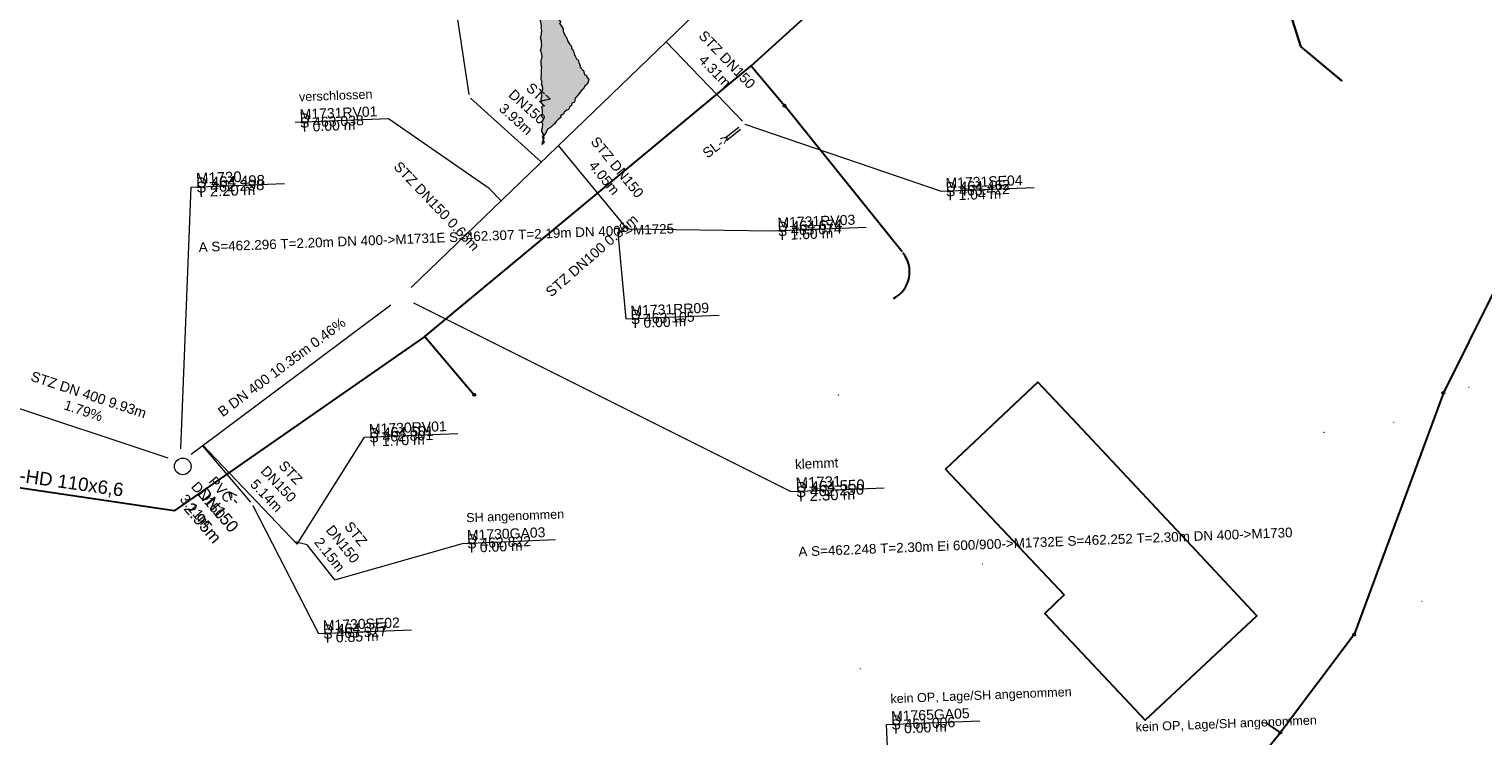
# Model space of a CAD drawing. Header units: metres. Extents: x 730549 to 731755, y 5527678 to 5528494.
# Tile 9 of 207: x 731490 to 731544, y 5527870 to 5527897. Entities that reach past the tile are written whole.
import ezdxf

# ---------------------------------------------------------------- set-up
doc = ezdxf.new("R2010")
doc.units = ezdxf.units.M
doc.header["$LTSCALE"] = 0.1
doc.header["$PDMODE"] = 1
doc.header["$PDSIZE"] = -2
doc.layers.add('3d Modell', color=7, linetype='Continuous', transparency=0.4)
for name, color, linetype in [('LA_Spielgeräte Planung', 7, 'Continuous'), ('Sparten Strom GEPLANT pdf', 7, 'Continuous'), ('Sparten_Glasfaserkabel', 7, 'Continuous'), ('Sparten_Kanal-aus dwg GRUPPE', 7, 'Continuous')]:
    doc.layers.add(name, color=color, linetype=linetype)
doc.styles.add('Arial', font='arial.ttf')
picture_1 = doc.add_image_def('image1.png', size_in_pixel=(2382, 1684))

# ---------------------------------------------------------------- blocks, each defined once
blk = doc.blocks.new('PDF-Seite')
at = {"color": 255, "linetype": 'Continuous', "lineweight": 9, "transparency": 33554687}
blk.add_wipeout([(0, 103.921), (293.918, 103.921), (293.918, -103.921), (0, -103.921)], dxfattribs=at)
at = {"transparency": 33554687}
image = blk.add_image(picture_1, insert=(0, -103.921), size_in_units=(293.918, 207.843), dxfattribs=at)
image.dxf.flags = 7
blk = doc.blocks.new('KA_STUTZR')
at = {"color": 7, "linetype": 'Continuous', "lineweight": 25, "transparency": 33554687}
for p in [(0, 0), (0.0005, 0)]:
    blk.add_line(p, (0, 0.0005), dxfattribs=at)
at = {"color": 7, "linetype": 'Continuous', "lineweight": 5, "transparency": 33554687}
blk.add_line((0, 0), (0.001, 0), dxfattribs=at)
at = {"color": 7, "linetype": 'Continuous', "transparency": 33554687}
blk.add_solid([(0, 0.0005), (0.0005, 0), (0, 0)], dxfattribs=at)
blk = doc.blocks.new('KA_STUTZL')
at = {"color": 7, "linetype": 'Continuous', "lineweight": 25, "transparency": 33554687}
for p in [(-0.0005, 0), (0, 0)]:
    blk.add_line(p, (0, 0.0005), dxfattribs=at)
at = {"color": 7, "linetype": 'Continuous', "lineweight": 5, "transparency": 33554687}
blk.add_line((0, 0), (-0.001, 0), dxfattribs=at)
at = {"color": 7, "linetype": 'Continuous', "transparency": 33554687}
blk.add_solid([(0, 0.0005), (-0.0005, 0), (0, 0)], dxfattribs=at)
blk = doc.blocks.new('KA_STUTZO')
at = {"color": 7, "linetype": 'Continuous', "lineweight": 5, "transparency": 33554687}
blk.add_line((0, 0), (0, 0), dxfattribs=at)
blk.add_line((0, 0), (0, 0), dxfattribs=at)
blk = doc.blocks.new('KA_STUTZU')
at = {"color": 7, "linetype": 'Continuous', "lineweight": 5, "transparency": 33554687}
blk.add_line((0, 0), (0, 0), dxfattribs=at)
blk.add_line((0, 0), (0, 0), dxfattribs=at)
blk = doc.blocks.new('Ka_stxt_BG_H')
at = {"color": 206, "linetype": 'Continuous', "lineweight": 13, "true_color": 0x660066, "transparency": 33554687}
blk.add_point((0, 0), dxfattribs=at)
at = {"color": 0, "flags": 1}
for tag in ['NAME', 'Z_HIGH', 'Z_LOW', 'DZ', 'RES1', 'RES2', 'RES3', 'RES4', 'RES5', 'RES6', 'BEMERKUNG']:
    blk.add_attdef(tag, (0, 0), '', height=0.00018, dxfattribs=at)
blk = doc.blocks.new('KA_SE_30x50')
at = {"color": 7, "linetype": 'Continuous', "lineweight": 25, "transparency": 33554687}
for p, q in [((0.00025, 0.00015), (-0.00025, 0.00015)), ((-0.00025, 0.00015), (-0.00025, -0.00015)), ((0.00025, -0.00015), (0.00025, 0.00015)), ((-0.00025, -0.00015), (0.00025, -0.00015))]:
    blk.add_line(p, q, dxfattribs=at)
at = {"color": 7, "linetype": 'Continuous', "lineweight": 5, "transparency": 33554687}
for p, q in [((-0.000125, -0.0001), (-0.000125, 0.0001)), ((0, -0.0001), (0, 0.0001)), ((0.000125, -0.0001), (0.000125, 0.0001))]:
    blk.add_line(p, q, dxfattribs=at)
blk = doc.blocks.new('Ka_stxt_BG_HA')
at = {"color": 206, "linetype": 'Continuous', "lineweight": 13, "true_color": 0x660066, "transparency": 33554687}
blk.add_point((0, 0), dxfattribs=at)
at = {"color": 0, "flags": 1}
for tag in ['NAME', 'Z_HIGH', 'Z_LOW', 'DZ', 'RES1', 'RES2', 'RES3', 'RES4', 'RES5', 'RES6', 'BEMERKUNG']:
    blk.add_attdef(tag, (0, 0), '', height=0.00018, dxfattribs=at)
blk = doc.blocks.new('khpfeil')
at = {"color": 7, "linetype": 'Continuous', "lineweight": 25, "transparency": 33554687}
blk.add_line((0, 0), (0, 0), dxfattribs=at)
blk.add_line((0, 0), (0, 0), dxfattribs=at)
blk.add_line((0, 0), (0, 0), dxfattribs=at)
blk.add_line((0, 0), (0, 0), dxfattribs=at)
blk = doc.blocks.new('SG')
at = {"color": 7, "linetype": 'Continuous', "lineweight": 25, "transparency": 33554687}
for p, q in [((0.0007, 0.0007), (-0.0007, 0.0007)), ((-0.0007, 0.0007), (-0.0007, -0.0007)), ((0, 0.00245), (-0.0005, 0.00145)), ((-0.0005, 0.00145), (0.0005, 0.00145)), ((0.0005, 0.00145), (0, 0.00245)), ((0, 0.00145), (0, 0.0007)), ((0.0007, -0.0007), (0.0007, 0.0007)), ((-0.0007, -0.0007), (0.0007, -0.0007)), ((0, -0.0007), (0, -0.002))]:
    blk.add_line(p, q, dxfattribs=at)
at = {"color": 7, "linetype": 'Continuous', "lineweight": 5, "transparency": 33554687}
blk.add_point((0, 0), dxfattribs=at)
blk = doc.blocks.new('SU')
at = {"color": 7, "linetype": 'Continuous', "lineweight": 25, "transparency": 33554687}
for p, q in [((-0.00075, 0.00075), (0.00075, 0.00075)), ((-0.00075, 0), (0.00075, 0)), ((-0.00075, -0.00075), (0.00075, -0.00075))]:
    blk.add_line(p, q, dxfattribs=at)
for centre, start, end in [((-0.00075, 0), 90, 270), ((0.00075, 0), 270, 90)]:
    blk.add_arc(centre, 0.00075, start, end, dxfattribs=at)
at = {"color": 7, "linetype": 'Continuous', "lineweight": 5, "transparency": 33554687}
blk.add_point((0, 0), dxfattribs=at)
blk = doc.blocks.new('Gruppe')
at = {"color": 211, "linetype": 'Continuous', "lineweight": 5, "true_color": 0xff7fff, "transparency": 33554687}
for p, q in [((-1035.588, -374.759, -30.942), (-1011.762, -351.788, -30.942)), ((-1027.492, -372.555, -30.116), (-1030.056, -369.426, -30.116)), ((-1032.663, -371.036, -30.152), (-1032.215, -371.507, -30.152)), ((-1043.839, -380.999, -30.894), (-1036.348, -375.405, -30.894)), ((-1053.188, -378.325, -30.723), (-1044.714, -381.141, -30.723)), ((-1039.858, -384.378, -30.389), (-1043.401, -380.672, -30.389))]:
    blk.add_line(p, q, dxfattribs=at)
at = {"color": 150, "linetype": 'Continuous', "lineweight": 30, "true_color": 0x007fff, "transparency": 33554687}
for p, q in [((-1022.834, -366.441, -493.19), (-1011.371, -356.029, -493.19)), ((-1035.07, -376.592, -493.19), (-1022.834, -366.441, -493.19)), ((-1022.834, -366.441, -493.19), (-1021.587, -367.932, -493.19)), ((-1017.182, -373.418, -493.19), (-1021.587, -367.932, -493.19)), ((-994.949, -374.829, -493.19), (-996.883, -378.702, -493.19)), ((-1035.07, -376.592, -493.19), (-1044.468, -383.125, -493.19)), ((-1035.07, -376.592, -493.19), (-1033.221, -378.781, -493.19)), ((-996.883, -378.702, -493.19), (-1000.228, -387.77, -493.19)), ((-1044.468, -383.125, -493.19), (-1052.432, -381.948, -493.19)), ((-1000.228, -387.77, -493.19), (-1002.996, -391.443, -493.19)), ((-1002.996, -391.443, -493.19), (-1003.516, -391.095, -493.19)), ((-1009.373, -399.213, -493.19), (-1002.996, -391.443, -493.19))]:
    blk.add_line(p, q, dxfattribs=at)
at = {"color": 161, "linetype": 'Continuous', "lineweight": 5, "true_color": 0x7f9fff, "transparency": 33554687}
for p, q in [((-1023.166, -368.515, -29.768), (-1026.025, -365.539, -29.768)), ((-1033.356, -367.654, -29.038), (-1030.703, -370.05, -29.038)), ((-1027.831, -372.718, -30.085), (-1027.556, -372.478, -30.085)), ((-1041.601, -382.801, -29.663), (-1043.407, -380.677, -29.663)), ((-1041.601, -382.801, -30.372), (-1043.407, -380.677, -30.372))]:
    blk.add_line(p, q, dxfattribs=at)
at = {"color": 161, "linetype": 'Continuous', "lineweight": 20, "true_color": 0x7f9fff, "transparency": 33554687}
for p, q in [((-1023.298, -368.748, -33.243), (-1023.815, -369.158, -33.243)), ((-1023.235, -368.826, -33.243), (-1023.753, -369.237, -33.243))]:
    blk.add_line(p, q, dxfattribs=at)
at = {"color": 176, "linetype": 'Continuous', "lineweight": 18, "true_color": 0x00007f, "transparency": 33554687, "flags": 128}
for points in [[(-1033.412, -367.515), (-1034.329, -361.469), (-1030.832, -361.332)], [(-1023.071, -368.631), (-1015.719, -371.143), (-1012.222, -371.005)], [(-1041.518, -382.926), (-1039.067, -387.731), (-1035.569, -387.593)]]:
    blk.add_lwpolyline(points, dxfattribs=at)
at = {"color": 7, "linetype": 'Continuous', "lineweight": 9, "transparency": 33554687, "flags": 128}
for points in [[(-1032.663, -371.036), (-1036.44, -368.426), (-1039.937, -368.564)], [(-1044.22, -380.799), (-1043.835, -370.986), (-1040.338, -370.849)], [(-1027.831, -372.718), (-1027.533, -375.929), (-1024.036, -375.792)], [(-1027.492, -372.555), (-1022.02, -372.625), (-1018.522, -372.488)], [(-1035.5, -375.329), (-1021.349, -382.407), (-1017.851, -382.27)], [(-1039.858, -384.378), (-1037.339, -380.367), (-1033.842, -380.23)], [(-1038.448, -385.711), (-1033.667, -384.348), (-1030.17, -384.21)], [(-1017.448, -398.054), (-1017.76, -391.136), (-1014.263, -390.999)]]:
    blk.add_lwpolyline(points, dxfattribs=at)
at = {"color": 211, "linetype": 'Continuous', "lineweight": 5, "true_color": 0xff7fff, "transparency": 33554687, "flags": 128}
blk.add_lwpolyline([(-1038.448, -385.711), (-1039.48, -384.399), (-1039.945, -384.287)], dxfattribs=at)
at = {"color": 150, "linetype": 'Continuous', "lineweight": 30, "true_color": 0x007fff, "transparency": 33554687}
for centre in [(-1021.587, -367.932, -493.19), (-1033.221, -378.781, -493.19), (-996.883, -378.702, -493.19), (-1000.228, -387.77, -493.19), (-1002.996, -391.443, -493.19)]:
    blk.add_circle(centre, 0.04, dxfattribs=at)
at = {"color": 212, "linetype": 'Continuous', "lineweight": 9, "true_color": 0xcc00cc, "transparency": 33554687}
blk.add_circle((-1044.15, -381.463, -28.692), 0.312, dxfattribs=at)
at = {"color": 150, "linetype": 'Continuous', "lineweight": 30, "true_color": 0x007fff, "transparency": 33554687}
blk.add_arc((-1018.024, -374.169, -493.19), 1.129, 297.3994, 39.4848, dxfattribs=at)
at = {"color": 30, "true_color": 0xff7f00, "transparency": 33554687, "xscale": 0.5, "yscale": 0.5, "zscale": 0.5}
for name, p, rotation in [('KA_STUTZO', (-1026.017, -365.531, -493.19), 133.9530794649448), ('KA_STUTZU', (-1030.048, -369.418, -493.19), 133.9530794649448), ('KA_STUTZO', (-1030.696, -370.043, -493.19), 133.9530794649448), ('KA_STUTZU', (-1032.207, -371.5, -493.19), 133.9530794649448), ('KA_STUTZL', (-1027.265, -372.951, -493.19), 39.33352368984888), ('KA_STUTZO', (-1043.4, -380.671, -493.19), 126.7519825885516), ('KA_STUTZR', (-1043.28, -380.831, -493.19), 306.7519825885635), ('KA_STUTZR', (-1039.901, -384.224, -493.19), 43.70834618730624)]:
    blk.add_blockref(name, p, dxfattribs=dict(at, rotation=rotation))
at = {"color": 5, "true_color": 0x0000ff, "transparency": 33554687, "rotation": 2.251158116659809}
for name, p, xscale, yscale, zscale in [('SG', (-1022.834, -366.441, -493.19), 0.17, 0.17, 0.17), ('SG', (-1035.07, -376.592, -493.19), 0.17, 0.17, 0.17), ('SU', (-1003.516, -391.095, -493.19), 0.25, 0.25, 0.25)]:
    blk.add_blockref(name, p, dxfattribs=dict(at, xscale=xscale, yscale=yscale, zscale=zscale))
at = {"color": 161, "true_color": 0x7f9fff, "transparency": 33554687, "xscale": 1.5, "yscale": 1.5, "zscale": 1.5}
for p, rotation in [((-1024.595, -367.027, -493.19), 43.85241425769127), ((-1032.029, -368.852, -493.19), 227.9198618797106), ((-1042.504, -381.739, -493.19), 40.39107271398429)]:
    blk.add_blockref('khpfeil', p, dxfattribs=dict(at, rotation=rotation))
at = {"color": 160, "true_color": 0x003fff, "transparency": 33554687}
for p, rotation in [((-1033.412, -367.515, -493.19), 22.05257951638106), ((-1023.071, -368.631, -493.19), 39.14964012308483), ((-1041.518, -382.926, -493.19), 33.75237769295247)]:
    blk.add_blockref('KA_SE_30x50', p, dxfattribs=dict(at, rotation=rotation))
at = {"color": 216, "true_color": 0x7f007f, "transparency": 33554687, "rotation": 2.251158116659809}
for name, p, xscale, yscale, zscale in [('Ka_stxt_BG_HA', (-1040.521, -368.024, -493.19), 0.375, 0.375, 0.375), ('Ka_stxt_BG_H', (-1044.459, -370.41, -493.19), 0.4, 0.4, 0.4), ('Ka_stxt_BG_HA', (-1022.604, -372.085, -493.19), 0.375, 0.375, 0.375), ('Ka_stxt_BG_HA', (-1037.924, -379.827, -493.19), 0.375, 0.375, 0.375), ('Ka_stxt_BG_H', (-1021.972, -381.831, -493.19), 0.4, 0.4, 0.4), ('Ka_stxt_BG_HA', (-1034.251, -383.808, -493.19), 0.375, 0.375, 0.375), ('Ka_stxt_BG_HA', (-1018.345, -390.596, -493.19), 0.375, 0.375, 0.375)]:
    blk.add_blockref(name, p, dxfattribs=dict(at, xscale=xscale, yscale=yscale, zscale=zscale))
at = {"color": 176, "true_color": 0x00007f, "transparency": 33554687, "xscale": 0.375, "yscale": 0.375, "zscale": 0.375, "rotation": 2.251158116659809}
for p in [(-1016.303, -370.603, -493.19), (-1028.117, -375.389, -493.19), (-1039.651, -387.191, -493.19)]:
    blk.add_blockref('Ka_stxt_BG_HA', p, dxfattribs=at)
at = {"color": 211, "true_color": 0xff7fff, "transparency": 33554687}
for p, xscale, yscale, zscale, rotation in [((-1028.774, -370.99, -493.19), 1.5, 1.5, 1.5, 39.33352368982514), ((-1032.438, -371.271, -493.19), 1.5, 1.5, 1.5, 223.5116547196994), ((-1040.093, -378.202, -493.19), 4, 4, 4, 306.7519825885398), ((-1041.63, -382.525, -493.19), 1.5, 1.5, 1.5, 43.70834618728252), ((-1039.112, -384.867, -493.19), 1.5, 1.5, 1.5, 38.18771403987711)]:
    blk.add_blockref('khpfeil', p, dxfattribs=dict(at, xscale=xscale, yscale=yscale, zscale=zscale, rotation=rotation))
at = {"color": 161, "true_color": 0x7f9fff, "transparency": 33554687, "rotation": 311.1317110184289}
blk.add_blockref('khpfeil', (-1027.694, -372.598, -493.19), dxfattribs=at)
at = {"color": 176, "true_color": 0x00007f, "transparency": 33554687, "attachment_point": 8, "line_spacing_factor": 1.002187, "style": 'Arial'}
for s, insert, char_height, width, rotation in [('STZ DN150 4.31m', (-1024.334, -366.775, -30.01), 0.37568, 3.301, 313.8525), ('STZ DN150 3.93m', (-1031.787, -368.583, -29.885), 0.37568, 2.57143, 317.92), ('PVC DN150 3.11m', (-1043.816, -383.265, -492.59), 0.37568, 1.948, 310.3913), ('<- DN150 2.95m', (-1043.574, -383.732, -30.154), 0.45082, 2.231, 310.3913)]:
    blk.add_mtext(s, dxfattribs=dict(at, insert=insert, char_height=char_height, width=width, rotation=rotation))
at = {"color": 7, "transparency": 33554687, "attachment_point": 1, "rotation": 2.2512, "line_spacing_factor": 0.25, "style": 'Arial'}
for s, insert, char_height in [('verschlossen', (-1039.8, -367.436, -493.19), 0.33812), ('M1731RV01\\PD \\PS 463.038\\PT 0.00 m', (-1039.775, -368.072, -493.19), 0.3757), ('M1730\\PD 464.498\\PS 462.298\\PT 2.20 m', (-1043.663, -370.462, -28.71), 0.4007), ('M1731SE04\\PD 464.462\\PS 463.422\\PT 1.04 m', (-1015.557, -370.651, -28.728), 0.3757), ('M1731RV03\\PD 464.674\\PS 463.074\\PT 1.60 m', (-1021.858, -372.134, -28.516), 0.3757), ('A S=462.296 T=2.20m DN 400->M1731E S=462.307 T=2.19m DN 400->M1725', (-1043.561, -373.06, -28.71), 0.36066), ('M1731RR09\\PD \\PS 463.105\\PT 0.00 m', (-1027.371, -375.438, -493.19), 0.3757), ('M1730RV01\\PD 464.501\\PS 462.801\\PT 1.70 m', (-1037.177, -379.876, -28.689), 0.3757), ('klemmt', (-1021.202, -381.203, -28.64), 0.3607), ('M1731\\PD 464.550\\PS 462.250\\PT 2.30 m', (-1021.176, -381.883, -28.64), 0.4007), ('SH angenommen', (-1033.53, -383.219, -493.19), 0.33812), ('M1730GA03\\PD \\PS 462.822\\PT 0.00 m', (-1033.505, -383.856, -493.19), 0.3757), ('A S=462.248 T=2.30m Ei 600/900->M1732E S=462.252 T=2.30m DN 400->M1730', (-1021.074, -384.481, -28.64), 0.36066), ('M1730SE02\\PD 464.377\\PS 463.527\\PT 0.85 m', (-1038.905, -387.239, -28.813), 0.3757), ('kein OP, Lage/SH angenommen', (-1017.623, -390.008, -493.19), 0.33812), ('M1765GA05\\PD \\PS 461.006\\PT 0.00 m', (-1017.598, -390.645, -493.19), 0.3757), ('kein OP, Lage/SH angenommen', (-1008.43, -391.069, -30.193), 0.33812)]:
    blk.add_mtext(s, dxfattribs=dict(at, insert=insert, char_height=char_height))
at = {"color": 216, "true_color": 0x7f007f, "transparency": 33554687, "char_height": 0.37568, "attachment_point": 8, "line_spacing_factor": 1.002187, "style": 'Arial'}
for s, insert, width, rotation in [('STZ DN150 4.05m', (-1028.493, -370.761, -30.171), 3.236, 309.3336), ('B DN 400 10.35m 0.46%', (-1040.325, -377.892, -30.916), 7.287, 36.7518), ('STZ DN 400 9.93m 1.79%', (-1047.938, -379.553, -30.816), 5.59821, 341.6169), ('STZ DN150 5.14m', (-1041.151, -382.691, -30.579), 2.57143, 313.7082), ('STZ DN150 2.15m', (-1038.792, -384.89, -30.627), 1.653, 308.5928)]:
    blk.add_mtext(s, dxfattribs=dict(at, insert=insert, width=width, rotation=rotation))
at = {"color": 176, "true_color": 0x00007f, "transparency": 33554687, "style": 'Arial'}
for s, insert, char_height, attachment_point, rotation, line_spacing_factor in [('SL->', (-1024.707, -369.632, -578.706), 0.3757, 1, 38.284, 0.25), ('STZ DN100 0.36m', (-1028.686, -373.698, -28.712), 0.37568, 8, 41.1315, 1.002187)]:
    blk.add_mtext(s, dxfattribs=dict(at, insert=insert, char_height=char_height, attachment_point=attachment_point, rotation=rotation, line_spacing_factor=line_spacing_factor))
at = {"color": 216, "true_color": 0x7f007f, "transparency": 33554687, "insert": (-1034.768, -371.837, -30.157), "char_height": 0.37568, "attachment_point": 8, "rotation": 313.5116, "line_spacing_factor": 1.002187, "style": 'Arial'}
blk.add_mtext('STZ DN150 0.65m', dxfattribs=at)
at = {"color": 5, "true_color": 0x0000ff, "transparency": 33554687, "insert": (-1051.152, -381.412, -493.19), "char_height": 0.50091, "attachment_point": 1, "rotation": 351.8613, "line_spacing_factor": 0.25, "style": 'Arial'}
blk.add_mtext('PE-HD 110x6,6', dxfattribs=at)
blk = doc.blocks.new('Gruppe-1')
at = {"color": 7, "transparency": 33554687}
blk.add_blockref('Gruppe', (0, 0), dxfattribs=at)
blk = doc.blocks.new('Gebaeudepunktaydf')
at = {"color": 7, "linetype": 'Continuous', "lineweight": 25, "transparency": 33554687}
blk.add_circle((0, 0), 0.0003, dxfattribs=at)
blk = doc.blocks.new('ABM_1110sadf')
at = {"color": 7, "linetype": 'Continuous', "lineweight": 25, "transparency": 33554687, "flags": 128}
blk.add_lwpolyline([(-0.001, -0.001), (0.001, -0.001), (0.001, 0.001), (-0.001, 0.001), (-0.001, -0.001)], dxfattribs=at)
blk = doc.blocks.new('Gruppe-2')
at = {"color": 7, "linetype": 'Continuous', "lineweight": 30, "transparency": 33554687, "flags": 128}
blk.add_lwpolyline([(-1015.554, -381.565), (-1011.104, -386.285), (-1011.824, -386.975), (-1008.064, -390.985), (-1003.874, -387.065), (-1006.144, -384.645), (-1010.604, -379.875), (-1012.084, -378.305), (-1015.554, -381.565)], dxfattribs=at)
at = {"color": 253, "true_color": 0xadadad, "transparency": 33554687}
for name, p in [('Gebaeudepunktaydf', (-1012.084, -378.305, -520.142)), ('Gebaeudepunktaydf', (-1019.564, -378.785, -520.142)), ('Gebaeudepunktaydf', (-995.924, -378.495, -520.142)), ('Gebaeudepunktaydf', (-1010.604, -379.875, -520.142)), ('ABM_1110sadf', (-998.754, -379.815, -520.142)), ('Gebaeudepunktaydf', (-1001.364, -380.185, -520.142)), ('Gebaeudepunktaydf', (-1015.554, -381.565, -520.142)), ('Gebaeudepunktaydf', (-1006.144, -384.645, -520.142)), ('Gebaeudepunktaydf', (-1014.154, -385.125, -520.142)), ('Gebaeudepunktaydf', (-1011.104, -386.285, -520.142)), ('Gebaeudepunktaydf', (-1011.824, -386.975, -520.142)), ('ABM_1110sadf', (-997.694, -386.525, -520.142)), ('Gebaeudepunktaydf', (-1003.874, -387.065, -520.142)), ('Gebaeudepunktaydf', (-1018.744, -389.045, -520.142)), ('Gebaeudepunktaydf', (-1008.064, -390.985, -520.142))]:
    blk.add_blockref(name, p, dxfattribs=at)
at = {"color": 253, "true_color": 0xadadad, "transparency": 33554687, "insert": (-997.414, -381.895, -520.142), "char_height": 0.001, "attachment_point": 5, "line_spacing_factor": 0.25, "style": 'Arial'}
blk.add_mtext('27', dxfattribs=at)
at = {"color": 94, "true_color": 0x009900, "transparency": 33554687, "char_height": 0.000717, "attachment_point": 1, "rotation": 15.7922, "line_spacing_factor": 0.25, "style": 'Arial'}
for s, insert in [('SRV7-', (-1001.035, -390.58, -520.142)), ('44 m Uberdeckung 0.6m', (-1000.762, -391.542, -520.142))]:
    blk.add_mtext(s, dxfattribs=dict(at, insert=insert))
blk = doc.blocks.new('Site Model Opacity Container')
at = {"color": 255, "linetype": 'Continuous', "lineweight": 5, "transparency": 33554585}
blk.add_wipeout([(-902.089, -384.516), (-896.561, -388.799), (-893.564, -391.703), (-885.114, -401.015), (-850.08, -459.012), (-849.968, -459.396), (-850.839, -465.338), (-853.983, -465.958), (-902.175, -472.837), (-946.175, -476.837), (-962.175, -476.837), (-998.175, -420.837), (-998.362, -413.454), (-991.275, -397.622), (-990.069, -396.546)], dxfattribs=at)
blk = doc.blocks.new('Geländemodell (2D)')
at = {"color": 31, "true_color": 0xe0cb9d, "transparency": 33554687}
blk.add_blockref('Site Model Opacity Container', (0, 0), dxfattribs=at)
at = {"color": 0, "flags": 1}
for tag in ['IFC_UUID', 'instanceID']:
    blk.add_attdef(tag, (-998.522, -476.837), '', height=0.00018, dxfattribs=at)
blk = doc.blocks.new('Symbollinie Classic')
at = {"linetype": 'Continuous', "lineweight": 0, "transparency": 33554585}
blk.add_hatch(color=55, dxfattribs=at).paths.add_polyline_path([(0, 0), (-0.025, -0.018), (0.006, 0.123), (0.027, 0.148), (0.002, 0.26), (0.022, 0.362), (-0.031, 0.466), (-0.043, 0.546), (-0.017, 0.624), (0.002, 0.751), (-0.049, 0.809), (0.012, 0.875), (0.01, 0.969), (-0.049, 1.035), (-0.011, 1.127), (-0.008, 1.27), (-0.039, 1.387), (0.015, 1.434), (-0.031, 1.532), (-0.049, 1.608), (-0.059, 1.721), (-0.021, 1.818), (-0.05, 1.85), (-0.027, 1.981), (-0.001, 2.063), (-0.013, 2.176), (-0.044, 2.236), (-0.026, 2.328), (-0.064, 2.409), (-0.068, 2.494), (-0.052, 2.591), (-0.051, 2.662), (-0.05, 2.834), (-0.025, 2.881), (-0.061, 2.934), (-0.058, 3.089), (-0.065, 3.156), (-0.04, 3.2), (-0.027, 3.289), (-0.054, 3.422), (-0.087, 3.494), (-0.06, 3.579), (-0.032, 3.719), (-0.045, 3.764), (-0.044, 3.874), (-0.085, 3.979), (-0.057, 4.058), (-0.044, 4.146), (-0.035, 4.258), (-0.062, 4.356), (-0.055, 4.414), (-0.062, 4.502), (-0.09, 4.633), (-0.072, 4.708), (-0.08, 4.747), (-0.107, 4.868), (-0.077, 4.968), (-0.048, 5.083), (-0.114, 5.121), (-0.089, 5.202), (-0.139, 5.316), (-0.108, 5.372), (-0.126, 5.494), (-0.174, 5.597), (-0.148, 5.642), (-0.136, 5.795), (-0.168, 5.886), (-0.153, 5.973), (-0.218, 5.998), (-0.222, 6.076), (-0.17, 6.201), (-0.222, 6.26), (-0.198, 6.407), (-0.212, 6.431), (-0.265, 6.594), (-0.258, 6.692), (-0.256, 6.766), (-0.27, 6.809), (-0.266, 6.887), (-0.266, 7.04), (-0.304, 7.123), (-0.348, 7.204), (-0.347, 7.282), (-0.316, 7.395), (-0.338, 7.451), (-0.357, 7.501), (-0.329, 7.638), (-0.39, 7.678), (-0.329, 7.795), (-0.348, 7.912), (-0.385, 7.949), (-0.343, 8.071), (-0.39, 8.208), (-0.404, 8.258), (-0.363, 8.331), (-0.383, 8.417), (-0.401, 8.546), (-0.377, 8.621), (-0.347, 8.747), (-0.41, 8.8), (-0.401, 8.874), (-0.341, 8.982), (-0.394, 9.086), (-0.349, 9.151), (-0.391, 9.285), (-0.352, 9.361), (-0.411, 9.459), (-0.405, 9.559), (-0.405, 9.612), (-0.425, 9.665), (-0.364, 9.755), (-0.383, 9.918), (-0.368, 9.987), (-0.427, 10.029), (-0.359, 10.142), (-0.371, 10.248), (-0.373, 10.3), (-0.406, 10.408), (-0.387, 10.555), (-0.43, 10.632), (-0.378, 10.706), (-0.406, 10.767), (-0.407, 10.863), (-0.443, 10.958), (-0.464, 11.074), (-0.45, 11.144), (-0.466, 11.268), (-0.524, 11.283), (-0.506, 11.386), (-0.525, 11.505), (-0.526, 11.613), (-0.556, 11.636), (-0.53, 11.723), (-0.552, 11.841), (-0.609, 11.974), (-0.551, 12.04), (-0.594, 12.106), (-0.579, 12.192), (-0.58, 12.261), (-0.609, 12.376), (-0.574, 12.491), (-0.533, 12.611), (-0.582, 12.64), (-0.541, 12.775), (-0.524, 12.853), (-0.552, 12.952), (-0.553, 12.982), (-0.556, 13.119), (-0.477, 13.207), (-0.485, 13.261), (-0.533, 13.335), (-0.51, 13.499), (-0.464, 13.558), (-0.445, 13.64), (-0.476, 13.723), (-0.479, 13.792), (-0.5, 13.914), (-0.494, 14.011), (-0.487, 14.116), (-0.527, 14.217), (-0.501, 14.288), (-0.498, 14.344), (-0.556, 14.422), (-0.512, 14.581), (-0.519, 14.618), (-0.557, 14.722), (-0.55, 14.855), (-0.573, 14.91), (-0.583, 14.976), (-0.606, 15.072), (-0.618, 15.197), (-0.667, 15.29), (-0.613, 15.365), (-0.68, 15.42), (-0.645, 15.492), (-0.68, 15.574), (-0.651, 15.722), (-0.717, 15.816), (-0.675, 15.877), (-0.721, 15.951), (-0.701, 16.025), (-0.723, 16.171), (-0.777, 16.253), (-0.731, 16.296), (-0.803, 16.418), (-0.751, 16.542), (-0.756, 16.582), (-0.819, 16.665), (-0.769, 16.81), (-0.769, 16.845), (-0.819, 16.945), (-0.781, 17.023), (-0.764, 17.166), (-0.784, 17.26), (-0.75, 17.273), (-0.756, 17.402), (-0.731, 17.498), (-0.771, 17.56), (-0.786, 17.646), (-0.715, 17.717), (-0.709, 17.86), (-0.771, 17.915), (-0.761, 18.05), (-0.743, 18.079), (-0.722, 18.228), (-0.76, 18.274), (-0.711, 18.398), (-0.691, 18.509), (-0.7, 18.614), (-0.673, 18.705), (-0.707, 18.764), (-0.698, 18.844), (-0.698, 18.895), (-0.677, 19.006), (-0.698, 19.12), (-0.713, 19.188), (-0.7, 19.299), (-0.641, 19.408), (-0.705, 19.431), (-0.638, 19.553), (-0.625, 19.615), (-0.633, 19.762), (-0.632, 19.872), (-0.683, 19.92), (-0.631, 20.005), (-0.674, 20.095), (-0.68, 20.218), (-0.625, 20.319), (-0.617, 20.38), (-0.651, 20.437), (-0.667, 20.528), (-0.679, 20.65), (-0.621, 20.706), (-0.623, 20.781), (-0.665, 20.924), (-0.612, 20.975), (-0.601, 21.05), (-0.636, 21.196), (-0.614, 21.311), (-0.649, 21.359), (-0.65, 21.436), (-0.615, 21.538), (-0.618, 21.619), (-0.652, 21.729), (-0.616, 21.833), (-0.619, 21.859), (-0.621, 22.004), (-0.626, 22.094), (-0.605, 22.216), (-0.645, 22.227), (-0.626, 22.386), (-0.65, 22.441), (-0.646, 22.567), (-0.639, 22.624), (-0.613, 22.677), (-0.635, 22.788), (-0.622, 22.884), (-0.688, 22.96), (-0.68, 23.056), (-0.646, 23.19), (-0.64, 23.278), (-0.698, 23.362), (-0.673, 23.376), (-0.629, 23.263), (-0.551, 23.187), (-0.551, 23.164), (-0.546, 23.049), (-0.491, 22.928), (-0.408, 22.867), (-0.415, 22.766), (-0.374, 22.748), (-0.353, 22.663), (-0.336, 22.578), (-0.231, 22.439), (-0.223, 22.351), (-0.205, 22.313), (-0.12, 22.22), (-0.131, 22.15), (-0.038, 22.086), (-0.038, 21.957), (0.06, 21.901), (0.075, 21.868), (0.082, 21.717), (0.08, 21.686), (0.054, 21.553), (0.031, 21.436), (0.001, 21.423), (0.041, 21.315), (0.03, 21.21), (0.043, 21.11), (-0.014, 21.043), (0.025, 20.945), (0.013, 20.881), (0.004, 20.738), (-0.026, 20.654), (0.018, 20.564), (-0.019, 20.446), (0.02, 20.427), (0.01, 20.266), (-0.015, 20.207), (-0.06, 20.123), (-0.011, 19.988), (-0.053, 19.927), (-0.051, 19.866), (-0.052, 19.716), (-0.083, 19.657), (-0.042, 19.546), (-0.083, 19.521), (-0.074, 19.443), (-0.1, 19.332), (-0.045, 19.185), (-0.017, 19.118), (-0.062, 19.06), (-0.052, 18.934), (-0.023, 18.838), (0.012, 18.737), (0.008, 18.668), (0.061, 18.625), (0.077, 18.536), (0.039, 18.398), (0.097, 18.354), (0.108, 18.262), (0.125, 18.171), (0.119, 18.029), (0.149, 17.97), (0.164, 17.847), (0.191, 17.774), (0.188, 17.74), (0.158, 17.598), (0.185, 17.505), (0.187, 17.42), (0.232, 17.354), (0.221, 17.219), (0.264, 17.138), (0.269, 17.112), (0.268, 17.039), (0.279, 16.92), (0.307, 16.847), (0.302, 16.73), (0.301, 16.606), (0.369, 16.57), (0.345, 16.481), (0.386, 16.361), (0.344, 16.301), (0.411, 16.199), (0.376, 16.058), (0.388, 15.972), (0.392, 15.904), (0.426, 15.823), (0.438, 15.708), (0.434, 15.699), (0.483, 15.594), (0.48, 15.453), (0.504, 15.361), (0.477, 15.329), (0.528, 15.192), (0.485, 15.126), (0.517, 15.019), (0.547, 14.987), (0.566, 14.839), (0.534, 14.751), (0.57, 14.635), (0.61, 14.652), (0.701, 14.551), (0.734, 14.43), (0.751, 14.401), (0.819, 14.322), (0.931, 14.24), (0.994, 14.156), (1.061, 14.116), (1.064, 14.04), (1.129, 13.945), (1.177, 13.869), (1.246, 13.848), (1.335, 13.776), (1.333, 13.67), (1.403, 13.584), (1.498, 13.527), (1.454, 13.466), (1.43, 13.404), (1.374, 13.349), (1.367, 13.22), (1.271, 13.117), (1.238, 13.07), (1.258, 12.931), (1.172, 12.911), (1.168, 12.799), (1.142, 12.732), (1.117, 12.605), (1.054, 12.533), (1.045, 12.479), (0.974, 12.413), (0.998, 12.317), (0.894, 12.244), (0.908, 12.151), (0.829, 12.044), (0.787, 11.95), (0.771, 11.901), (0.769, 11.775), (0.697, 11.718), (0.685, 11.678), (0.677, 11.587), (0.669, 11.507), (0.598, 11.369), (0.528, 11.284), (0.55, 11.253), (0.549, 11.132), (0.516, 11.066), (0.484, 10.992), (0.41, 10.854), (0.436, 10.787), (0.372, 10.736), (0.337, 10.639), (0.328, 10.58), (0.321, 10.474), (0.282, 10.321), (0.293, 10.304), (0.283, 10.215), (0.322, 10.119), (0.347, 10.046), (0.331, 9.895), (0.311, 9.835), (0.373, 9.708), (0.351, 9.661), (0.374, 9.52), (0.357, 9.497), (0.345, 9.34), (0.335, 9.32), (0.411, 9.157), (0.371, 9.113), (0.361, 9.044), (0.374, 8.943), (0.383, 8.811), (0.395, 8.747), (0.462, 8.625), (0.468, 8.601), (0.48, 8.45), (0.471, 8.391), (0.465, 8.346), (0.481, 8.214), (0.506, 8.083), (0.5, 8.036), (0.494, 7.899), (0.506, 7.859), (0.569, 7.812), (0.543, 7.702), (0.568, 7.604), (0.627, 7.538), (0.665, 7.416), (0.645, 7.349), (0.739, 7.224), (0.75, 7.196), (0.741, 7.081), (0.773, 6.996), (0.795, 6.907), (0.828, 6.791), (0.861, 6.768), (0.91, 6.618), (0.926, 6.606), (0.946, 6.473), (0.99, 6.373), (0.972, 6.286), (0.931, 6.25), (0.959, 6.115), (0.914, 6.084), (0.88, 5.96), (0.826, 5.9), (0.784, 5.761), (0.825, 5.711), (0.767, 5.662), (0.758, 5.486), (0.744, 5.395), (0.716, 5.382), (0.711, 5.279), (0.67, 5.139), (0.639, 5.103), (0.608, 4.996), (0.567, 4.956), (0.548, 4.827), (0.531, 4.726), (0.61, 4.638), (0.676, 4.569), (0.622, 4.519), (0.681, 4.454), (0.759, 4.312), (0.766, 4.217), (0.778, 4.195), (0.835, 4.058), (0.859, 4.029), (0.919, 3.941), (0.925, 3.871), (1.018, 3.726), (1.076, 3.663), (1.079, 3.58), (1.109, 3.533), (1.15, 3.483), (1.183, 3.329), (1.216, 3.294), (1.28, 3.169), (1.32, 3.15), (1.356, 3.06), (1.401, 2.949), (1.389, 2.891), (1.492, 2.781), (1.525, 2.758), (1.557, 2.594), (1.642, 2.575), (1.635, 2.522), (1.725, 2.416), (1.701, 2.325), (1.658, 2.237), (1.56, 2.155), (1.524, 2.073), (1.483, 2.058), (1.403, 1.949), (1.392, 1.926), (1.327, 1.838), (1.235, 1.74), (1.217, 1.723), (1.188, 1.572), (1.091, 1.526), (1.073, 1.444), (1.012, 1.387), (0.969, 1.292), (0.902, 1.265), (0.814, 1.207), (0.765, 1.121), (0.658, 1.06), (0.67, 0.99), (0.578, 0.913), (0.501, 0.838), (0.432, 0.753), (0.402, 0.728), (0.312, 0.638), (0.282, 0.619), (0.175, 0.551), (0.12, 0.44), (0.082, 0.381), (0.028, 0.29), (0.032, 0.194), (0.013, 0.166), (0.05, 0.056)])
at = {"color": 7, "linetype": 'Continuous', "lineweight": 9, "transparency": 33554585, "flags": 128}
blk.add_lwpolyline([(0, 0), (-0.025, -0.018), (0.006, 0.123), (0.027, 0.148), (0.002, 0.26), (0.022, 0.362), (-0.031, 0.466), (-0.043, 0.546), (-0.017, 0.624), (0.002, 0.751), (-0.049, 0.809), (0.012, 0.875), (0.01, 0.969), (-0.049, 1.035), (-0.011, 1.127), (-0.008, 1.27), (-0.039, 1.387), (0.015, 1.434), (-0.031, 1.532), (-0.049, 1.608), (-0.059, 1.721), (-0.021, 1.818), (-0.05, 1.85), (-0.027, 1.981), (-0.001, 2.063), (-0.013, 2.176), (-0.044, 2.236), (-0.026, 2.328), (-0.064, 2.409), (-0.068, 2.494), (-0.052, 2.591), (-0.051, 2.662), (-0.05, 2.834), (-0.025, 2.881), (-0.061, 2.934), (-0.058, 3.089), (-0.065, 3.156), (-0.04, 3.2), (-0.027, 3.289), (-0.054, 3.422), (-0.087, 3.494), (-0.06, 3.579), (-0.032, 3.719), (-0.045, 3.764), (-0.044, 3.874), (-0.085, 3.979), (-0.057, 4.058), (-0.044, 4.146), (-0.035, 4.258), (-0.062, 4.356), (-0.055, 4.414), (-0.062, 4.502), (-0.09, 4.633), (-0.072, 4.708), (-0.08, 4.747), (-0.107, 4.868), (-0.077, 4.968), (-0.048, 5.083), (-0.114, 5.121), (-0.089, 5.202), (-0.139, 5.316), (-0.108, 5.372), (-0.126, 5.494), (-0.174, 5.597), (-0.148, 5.642), (-0.136, 5.795), (-0.168, 5.886), (-0.153, 5.973), (-0.218, 5.998), (-0.222, 6.076), (-0.17, 6.201), (-0.222, 6.26), (-0.198, 6.407), (-0.212, 6.431), (-0.265, 6.594), (-0.258, 6.692), (-0.256, 6.766), (-0.27, 6.809), (-0.266, 6.887), (-0.266, 7.04), (-0.304, 7.123), (-0.348, 7.204), (-0.347, 7.282), (-0.316, 7.395), (-0.338, 7.451), (-0.357, 7.501), (-0.329, 7.638), (-0.39, 7.678), (-0.329, 7.795), (-0.348, 7.912), (-0.385, 7.949), (-0.343, 8.071), (-0.39, 8.208), (-0.404, 8.258), (-0.363, 8.331), (-0.383, 8.417), (-0.401, 8.546), (-0.377, 8.621), (-0.347, 8.747), (-0.41, 8.8), (-0.401, 8.874), (-0.341, 8.982), (-0.394, 9.086), (-0.349, 9.151), (-0.391, 9.285), (-0.352, 9.361), (-0.411, 9.459), (-0.405, 9.559), (-0.405, 9.612), (-0.425, 9.665), (-0.364, 9.755), (-0.383, 9.918), (-0.368, 9.987), (-0.427, 10.029), (-0.359, 10.142), (-0.371, 10.248), (-0.373, 10.3), (-0.406, 10.408), (-0.387, 10.555), (-0.43, 10.632), (-0.378, 10.706), (-0.406, 10.767), (-0.407, 10.863), (-0.443, 10.958), (-0.464, 11.074), (-0.45, 11.144), (-0.466, 11.268), (-0.524, 11.283), (-0.506, 11.386), (-0.525, 11.505), (-0.526, 11.613), (-0.556, 11.636), (-0.53, 11.723), (-0.552, 11.841), (-0.609, 11.974), (-0.551, 12.04), (-0.594, 12.106), (-0.579, 12.192), (-0.58, 12.261), (-0.609, 12.376), (-0.574, 12.491), (-0.533, 12.611), (-0.582, 12.64), (-0.541, 12.775), (-0.524, 12.853), (-0.552, 12.952), (-0.553, 12.982), (-0.556, 13.119), (-0.477, 13.207), (-0.485, 13.261), (-0.533, 13.335), (-0.51, 13.499), (-0.464, 13.558), (-0.445, 13.64), (-0.476, 13.723), (-0.479, 13.792), (-0.5, 13.914), (-0.494, 14.011), (-0.487, 14.116), (-0.527, 14.217), (-0.501, 14.288), (-0.498, 14.344), (-0.556, 14.422), (-0.512, 14.581), (-0.519, 14.618), (-0.557, 14.722), (-0.55, 14.855), (-0.573, 14.91), (-0.583, 14.976), (-0.606, 15.072), (-0.618, 15.197), (-0.667, 15.29), (-0.613, 15.365), (-0.68, 15.42), (-0.645, 15.492), (-0.68, 15.574), (-0.651, 15.722), (-0.717, 15.816), (-0.675, 15.877), (-0.721, 15.951), (-0.701, 16.025), (-0.723, 16.171), (-0.777, 16.253), (-0.731, 16.296), (-0.803, 16.418), (-0.751, 16.542), (-0.756, 16.582), (-0.819, 16.665), (-0.769, 16.81), (-0.769, 16.845), (-0.819, 16.945), (-0.781, 17.023), (-0.764, 17.166), (-0.784, 17.26), (-0.75, 17.273), (-0.756, 17.402), (-0.731, 17.498), (-0.771, 17.56), (-0.786, 17.646), (-0.715, 17.717), (-0.709, 17.86), (-0.771, 17.915), (-0.761, 18.05), (-0.743, 18.079), (-0.722, 18.228), (-0.76, 18.274), (-0.711, 18.398), (-0.691, 18.509), (-0.7, 18.614), (-0.673, 18.705), (-0.707, 18.764), (-0.698, 18.844), (-0.698, 18.895), (-0.677, 19.006), (-0.698, 19.12), (-0.713, 19.188), (-0.7, 19.299), (-0.641, 19.408), (-0.705, 19.431), (-0.638, 19.553), (-0.625, 19.615), (-0.633, 19.762), (-0.632, 19.872), (-0.683, 19.92), (-0.631, 20.005), (-0.674, 20.095), (-0.68, 20.218), (-0.625, 20.319), (-0.617, 20.38), (-0.651, 20.437), (-0.667, 20.528), (-0.679, 20.65), (-0.621, 20.706), (-0.623, 20.781), (-0.665, 20.924), (-0.612, 20.975), (-0.601, 21.05), (-0.636, 21.196), (-0.614, 21.311), (-0.649, 21.359), (-0.65, 21.436), (-0.615, 21.538), (-0.618, 21.619), (-0.652, 21.729), (-0.616, 21.833), (-0.619, 21.859), (-0.621, 22.004), (-0.626, 22.094), (-0.605, 22.216), (-0.645, 22.227), (-0.626, 22.386), (-0.65, 22.441), (-0.646, 22.567), (-0.639, 22.624), (-0.613, 22.677), (-0.635, 22.788), (-0.622, 22.884), (-0.688, 22.96), (-0.68, 23.056), (-0.646, 23.19), (-0.64, 23.278), (-0.698, 23.362), (-0.673, 23.376), (-0.629, 23.263), (-0.551, 23.187), (-0.551, 23.164), (-0.546, 23.049), (-0.491, 22.928), (-0.408, 22.867), (-0.415, 22.766), (-0.374, 22.748), (-0.353, 22.663), (-0.336, 22.578), (-0.231, 22.439), (-0.223, 22.351), (-0.205, 22.313), (-0.12, 22.22), (-0.131, 22.15), (-0.038, 22.086), (-0.038, 21.957), (0.06, 21.901), (0.075, 21.868), (0.082, 21.717), (0.08, 21.686), (0.054, 21.553), (0.031, 21.436), (0.001, 21.423), (0.041, 21.315), (0.03, 21.21), (0.043, 21.11), (-0.014, 21.043), (0.025, 20.945), (0.013, 20.881), (0.004, 20.738), (-0.026, 20.654), (0.018, 20.564), (-0.019, 20.446), (0.02, 20.427), (0.01, 20.266), (-0.015, 20.207), (-0.06, 20.123), (-0.011, 19.988), (-0.053, 19.927), (-0.051, 19.866), (-0.052, 19.716), (-0.083, 19.657), (-0.042, 19.546), (-0.083, 19.521), (-0.074, 19.443), (-0.1, 19.332), (-0.045, 19.185), (-0.017, 19.118), (-0.062, 19.06), (-0.052, 18.934), (-0.023, 18.838), (0.012, 18.737), (0.008, 18.668), (0.061, 18.625), (0.077, 18.536), (0.039, 18.398), (0.097, 18.354), (0.108, 18.262), (0.125, 18.171), (0.119, 18.029), (0.149, 17.97), (0.164, 17.847), (0.191, 17.774), (0.188, 17.74), (0.158, 17.598), (0.185, 17.505), (0.187, 17.42), (0.232, 17.354), (0.221, 17.219), (0.264, 17.138), (0.269, 17.112), (0.268, 17.039), (0.279, 16.92), (0.307, 16.847), (0.302, 16.73), (0.301, 16.606), (0.369, 16.57), (0.345, 16.481), (0.386, 16.361), (0.344, 16.301), (0.411, 16.199), (0.376, 16.058), (0.388, 15.972), (0.392, 15.904), (0.426, 15.823), (0.438, 15.708), (0.434, 15.699), (0.483, 15.594), (0.48, 15.453), (0.504, 15.361), (0.477, 15.329), (0.528, 15.192), (0.485, 15.126), (0.517, 15.019), (0.547, 14.987), (0.566, 14.839), (0.534, 14.751), (0.57, 14.635), (0.61, 14.652), (0.701, 14.551), (0.734, 14.43), (0.751, 14.401), (0.819, 14.322), (0.931, 14.24), (0.994, 14.156), (1.061, 14.116), (1.064, 14.04), (1.129, 13.945), (1.177, 13.869), (1.246, 13.848), (1.335, 13.776), (1.333, 13.67), (1.403, 13.584), (1.498, 13.527), (1.454, 13.466), (1.43, 13.404), (1.374, 13.349), (1.367, 13.22), (1.271, 13.117), (1.238, 13.07), (1.258, 12.931), (1.172, 12.911), (1.168, 12.799), (1.142, 12.732), (1.117, 12.605), (1.054, 12.533), (1.045, 12.479), (0.974, 12.413), (0.998, 12.317), (0.894, 12.244), (0.908, 12.151), (0.829, 12.044), (0.787, 11.95), (0.771, 11.901), (0.769, 11.775), (0.697, 11.718), (0.685, 11.678), (0.677, 11.587), (0.669, 11.507), (0.598, 11.369), (0.528, 11.284), (0.55, 11.253), (0.549, 11.132), (0.516, 11.066), (0.484, 10.992), (0.41, 10.854), (0.436, 10.787), (0.372, 10.736), (0.337, 10.639), (0.328, 10.58), (0.321, 10.474), (0.282, 10.321), (0.293, 10.304), (0.283, 10.215), (0.322, 10.119), (0.347, 10.046), (0.331, 9.895), (0.311, 9.835), (0.373, 9.708), (0.351, 9.661), (0.374, 9.52), (0.357, 9.497), (0.345, 9.34), (0.335, 9.32), (0.411, 9.157), (0.371, 9.113), (0.361, 9.044), (0.374, 8.943), (0.383, 8.811), (0.395, 8.747), (0.462, 8.625), (0.468, 8.601), (0.48, 8.45), (0.471, 8.391), (0.465, 8.346), (0.481, 8.214), (0.506, 8.083), (0.5, 8.036), (0.494, 7.899), (0.506, 7.859), (0.569, 7.812), (0.543, 7.702), (0.568, 7.604), (0.627, 7.538), (0.665, 7.416), (0.645, 7.349), (0.739, 7.224), (0.75, 7.196), (0.741, 7.081), (0.773, 6.996), (0.795, 6.907), (0.828, 6.791), (0.861, 6.768), (0.91, 6.618), (0.926, 6.606), (0.946, 6.473), (0.99, 6.373), (0.972, 6.286), (0.931, 6.25), (0.959, 6.115), (0.914, 6.084), (0.88, 5.96), (0.826, 5.9), (0.784, 5.761), (0.825, 5.711), (0.767, 5.662), (0.758, 5.486), (0.744, 5.395), (0.716, 5.382), (0.711, 5.279), (0.67, 5.139), (0.639, 5.103), (0.608, 4.996), (0.567, 4.956), (0.548, 4.827), (0.531, 4.726), (0.61, 4.638), (0.676, 4.569), (0.622, 4.519), (0.681, 4.454), (0.759, 4.312), (0.766, 4.217), (0.778, 4.195), (0.835, 4.058), (0.859, 4.029), (0.919, 3.941), (0.925, 3.871), (1.018, 3.726), (1.076, 3.663), (1.079, 3.58), (1.109, 3.533), (1.15, 3.483), (1.183, 3.329), (1.216, 3.294), (1.28, 3.169), (1.32, 3.15), (1.356, 3.06), (1.401, 2.949), (1.389, 2.891), (1.492, 2.781), (1.525, 2.758), (1.557, 2.594), (1.642, 2.575), (1.635, 2.522), (1.725, 2.416), (1.701, 2.325), (1.658, 2.237), (1.56, 2.155), (1.524, 2.073), (1.483, 2.058), (1.403, 1.949), (1.392, 1.926), (1.327, 1.838), (1.235, 1.74), (1.217, 1.723), (1.188, 1.572), (1.091, 1.526), (1.073, 1.444), (1.012, 1.387), (0.969, 1.292), (0.902, 1.265), (0.814, 1.207), (0.765, 1.121), (0.658, 1.06), (0.67, 0.99), (0.578, 0.913), (0.501, 0.838), (0.432, 0.753), (0.402, 0.728), (0.312, 0.638), (0.282, 0.619), (0.175, 0.551), (0.12, 0.44), (0.082, 0.381), (0.028, 0.29), (0.032, 0.194), (0.013, 0.166), (0.05, 0.056)], close=True, dxfattribs=at)

msp = doc.modelspace()

# ---------------------------------------------------------------- block references
at = {"layer": 'Sparten Strom GEPLANT pdf', "color": 16, "true_color": 0x800000, "transparency": 33554687}
msp.add_blockref('PDF-Seite', (731393.397, 5527843.198), dxfattribs=at)

# ---------------------------------------------------------------- next in the draw order: hatches: boundary and pattern name
at = {"layer": 'LA_Spielgeräte Planung', "linetype": 'Continuous', "lineweight": 0, "true_color": 0x0099ff, "transparency": 33554687}
msp.add_hatch(color=150, dxfattribs=at).paths.add_polyline_path([(731537.17, 5527897.13), (731537.569, 5527895.874), (731539.106, 5527894.597), (731539.086, 5527894.574), (731537.543, 5527895.857), (731537.142, 5527897.121)])

# ---------------------------------------------------------------- next in the draw order: linework, layer by layer
at = {"layer": 'LA_Spielgeräte Planung', "color": 150, "linetype": 'Continuous', "lineweight": 9, "true_color": 0x0099ff, "transparency": 33554687, "flags": 128}
msp.add_lwpolyline([(731537.17, 5527897.13), (731537.569, 5527895.874), (731539.106, 5527894.597), (731539.086, 5527894.574), (731537.543, 5527895.857), (731537.142, 5527897.121)], close=True, dxfattribs=at)

# ---------------------------------------------------------------- next in the draw order: block references
at = {"layer": 'LA_Spielgeräte Planung', "color": 7, "transparency": 33554585}
msp.add_blockref('Symbollinie Classic', (731509.134, 5527892.214), dxfattribs=at)
at = {"layer": 'Sparten_Glasfaserkabel', "color": 7, "transparency": 33554687}
msp.add_blockref('Gruppe-2', (732539.784, 5528261.585), dxfattribs=at)
at = {"layer": 'Sparten_Kanal-aus dwg GRUPPE', "color": 7, "transparency": 33554687}
msp.add_blockref('Gruppe-1', (732539.784, 5528261.585), dxfattribs=at)

# ---------------------------------------------------------------- next in the draw order: block references
at = {"layer": '3d Modell', "color": 31, "true_color": 0xe0cb9d, "transparency": 33554687}
msp.add_blockref('Geländemodell (2D)', (732539.784, 5528261.585), dxfattribs=at)

# ---------------------------------------------------------------- next in the draw order: wipeouts: each hides what was drawn before it
at = {"color": 255, "linetype": 'Continuous', "lineweight": 5, "transparency": 33554585}
msp.add_wipeout([(731638.3, 5527876.75), (731643.087, 5527863.066), (731656.242, 5527870.593), (731641.2, 5527880.8), (731625, 5527878.4), (731573.8, 5527870.6), (731547.4, 5527868.6), (731527.8, 5527840.2), (731572.45, 5527776.2), (731580.45, 5527782.55), (731574.8, 5527791.7), (731567.9, 5527803.2), (731561.05, 5527812.9), (731550.6, 5527829.3), (731544.4, 5527839.45), (731544.9, 5527845.95), (731547.9, 5527851.4), (731552.9, 5527856), (731559.1, 5527860.2), (731569.1, 5527864.9), (731572.6, 5527864.65), (731586.55, 5527866.65), (731602.35, 5527868.85), (731623.4, 5527873.5)], dxfattribs=at).dxf.layer = '3d Modell'

doc.saveas('drawing.dxf')
